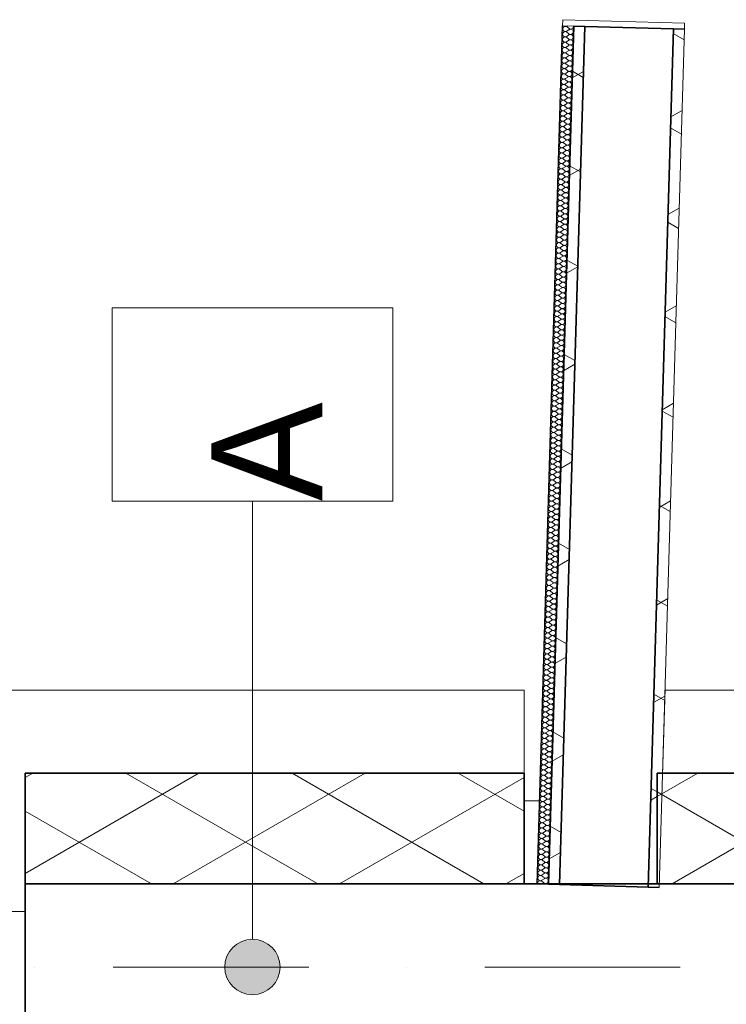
# Model space of a CAD drawing. Header units: millimetres. Extents: x -8078 to 241103, y -4319 to 602442.
# Tile 17 of 148: x 33440 to 34715, y 259794 to 261572. Entities that reach past the tile are written whole.
import ezdxf

# ---------------------------------------------------------------- set-up
doc = ezdxf.new("R2010")
doc.units = ezdxf.units.MM
doc.header["$MEASUREMENT"] = 0
doc.set_wipeout_variables(frame=1)
doc.linetypes.add('Kropki i Kreski', pattern=[6.702778, 3.527778, -1.763889, 0, -1.411111])
doc.linetypes.add('Wipeout_Contour', pattern=[1000, 0, -1000])
for name, color, linetype in [('#podkład', 252, 'Continuous'), ('- A - ocieplenie', 7, 'Continuous'), ('Konstrukcja - Dach', 7, 'Continuous'), ('Konstrukcja - Siatka mod', 7, 'Continuous'), ('Konstrukcja - Ściany zewnętrzne', 7, 'Continuous'), ('Opisy - Etykiety', 7, 'Continuous')]:
    doc.layers.add(name, color=color, linetype=linetype)
doc.styles.add('STYL_AUTOMATYCZNY_5', font='arial.ttf')
pattern_1 = [(150, (-1702.6, 957497.23), (-75, -129.90381), []), (210, (-1702.6, 957497.23), (-75, 129.90381), [])]

# ---------------------------------------------------------------- blocks, each defined once
blk = doc.blocks.new('qqe433333')
at = {"layer": 'Opisy - Etykiety', "linetype": 'Continuous', "lineweight": 13}
blk.add_hatch(color=252, dxfattribs=at).paths.add_polyline_path([(-5532.6, 681269.5), (-5513.5, 681273.3), (-5497.2, 681284.1), (-5486.4, 681300.4), (-5482.6, 681319.5), (-5486.4, 681338.6), (-5497.2, 681354.8), (-5513.5, 681365.7), (-5532.6, 681369.5), (-5551.7, 681365.7), (-5568, 681354.8), (-5578.8, 681338.6), (-5582.6, 681319.5), (-5578.8, 681300.4), (-5568, 681284.1), (-5551.7, 681273.3)])
at = {"layer": '- A - ocieplenie', "color": 252, "linetype": 'Continuous', "lineweight": 35, "ltscale": 100}
blk.add_line((-4802.6, 681669.5), (-4802.6, 681469.5), dxfattribs=at)
at = {"layer": 'Konstrukcja - Dach', "color": 252, "linetype": 'Continuous', "lineweight": 13, "ltscale": 100}
for p, q in [((-4965.8, 682989.8), (-4961.9, 682992.5)), ((-4965.8, 682987.8), (-4962.1, 682984.9)), ((-4965.5, 682999.3), (-4961.6, 683002)), ((-4965.5, 682997.4), (-4961.8, 682994.4)), ((-4966.4, 682968.8), (-4962.7, 682965.8)), ((-4966.3, 682970.7), (-4962.4, 682973.5)), ((-4966.1, 682978.3), (-4962.4, 682975.4)), ((-4966, 682980.2), (-4962.2, 682983)), ((-4966.9, 682951.7), (-4963, 682954.4)), ((-4966.7, 682959.3), (-4962.9, 682956.3)), ((-4966.6, 682961.2), (-4962.7, 682963.9)), ((-4967.4, 682932.6), (-4963.6, 682935.4)), ((-4967.2, 682942.2), (-4963.3, 682944.9)), ((-4967.2, 682940.2), (-4963.5, 682937.3)), ((-4966.9, 682949.8), (-4963.2, 682946.8)), ((-4968, 682913.6), (-4964.1, 682916.3)), ((-4967.8, 682921.2), (-4964.1, 682918.2)), ((-4967.7, 682923.1), (-4963.8, 682925.9)), ((-4967.5, 682930.7), (-4963.8, 682927.8)), ((-4968.3, 682904.1), (-4964.4, 682906.8)), ((-4968.3, 682902.2), (-4964.6, 682899.2)), ((-4968.1, 682911.7), (-4964.3, 682908.7)), ((-4968.9, 682883.1), (-4965.2, 682880.2)), ((-4968.8, 682885), (-4965, 682887.8)), ((-4968.6, 682894.6), (-4964.7, 682897.3)), ((-4968.6, 682892.7), (-4964.9, 682889.7)), ((-4969.5, 682864.1), (-4965.7, 682861.1)), ((-4969.4, 682866), (-4965.5, 682868.7)), ((-4969.2, 682873.6), (-4965.5, 682870.6)), ((-4969.1, 682875.5), (-4965.2, 682878.3)), ((-4970, 682847), (-4966.1, 682849.7)), ((-4970, 682845.1), (-4966.3, 682842.1)), ((-4969.7, 682856.5), (-4965.8, 682859.2)), ((-4969.7, 682854.6), (-4966, 682851.6)), ((-4970.5, 682827.9), (-4966.6, 682830.7)), ((-4970.3, 682835.5), (-4966.6, 682832.6)), ((-4970.2, 682837.4), (-4966.3, 682840.2)), ((-4971.1, 682808.9), (-4967.2, 682811.6)), ((-4970.9, 682816.5), (-4967.1, 682813.5)), ((-4970.8, 682818.4), (-4966.9, 682821.1)), ((-4970.6, 682826), (-4966.9, 682823)), ((-4971.6, 682789.8), (-4967.7, 682792.6)), ((-4971.4, 682799.4), (-4967.5, 682802.1)), ((-4971.4, 682797.5), (-4967.7, 682794.5)), ((-4971.1, 682807), (-4967.4, 682804)), ((-4972.2, 682770.8), (-4968.3, 682773.5)), ((-4972, 682778.4), (-4968.3, 682775.4)), ((-4971.9, 682780.3), (-4968, 682783.1)), ((-4971.7, 682787.9), (-4968, 682785)), ((-4972.5, 682761.3), (-4968.6, 682764)), ((-4972.5, 682759.4), (-4968.8, 682756.4)), ((-4972.3, 682768.9), (-4968.5, 682765.9)), ((-4973.1, 682740.3), (-4969.4, 682737.4)), ((-4973, 682742.2), (-4969.1, 682745)), ((-4972.8, 682751.8), (-4968.9, 682754.5)), ((-4972.8, 682749.9), (-4969.1, 682746.9)), ((-4973.7, 682721.3), (-4969.9, 682718.3)), ((-4973.6, 682723.2), (-4969.7, 682725.9)), ((-4973.4, 682730.8), (-4969.7, 682727.8)), ((-4973.3, 682732.7), (-4969.4, 682735.5)), ((-4974.2, 682704.2), (-4970.3, 682706.9)), ((-4974.2, 682702.3), (-4970.5, 682699.3)), ((-4973.9, 682713.7), (-4970, 682716.4)), ((-4973.9, 682711.8), (-4970.2, 682708.8)), ((-4974.7, 682685.1), (-4970.8, 682687.9)), ((-4974.5, 682692.7), (-4970.8, 682689.8)), ((-4974.4, 682694.6), (-4970.5, 682697.4)), ((-4975.3, 682666.1), (-4971.4, 682668.8)), ((-4975.1, 682673.7), (-4971.3, 682670.7)), ((-4975, 682675.6), (-4971.1, 682678.3)), ((-4974.8, 682683.2), (-4971.1, 682680.2)), ((-4975.8, 682647), (-4971.9, 682649.8)), ((-4975.6, 682656.6), (-4971.7, 682659.3)), ((-4975.6, 682654.7), (-4971.9, 682651.7)), ((-4975.3, 682664.2), (-4971.6, 682661.2)), ((-4976.4, 682628), (-4972.5, 682630.7)), ((-4976.2, 682635.6), (-4972.5, 682632.7)), ((-4976.1, 682637.5), (-4972.2, 682640.3)), ((-4975.9, 682645.1), (-4972.2, 682642.2)), ((-4976.7, 682618.5), (-4972.8, 682621.2)), ((-4976.7, 682616.6), (-4973, 682613.6)), ((-4976.5, 682626.1), (-4972.7, 682623.1)), ((-4977.3, 682597.5), (-4973.6, 682594.6)), ((-4977.2, 682599.4), (-4973.3, 682602.2)), ((-4977, 682609), (-4973.1, 682611.7)), ((-4977, 682607.1), (-4973.3, 682604.1)), ((-4977.9, 682578.5), (-4974.1, 682575.5)), ((-4977.8, 682580.4), (-4973.9, 682583.1)), ((-4977.6, 682588), (-4973.9, 682585.1)), ((-4977.5, 682589.9), (-4973.6, 682592.7)), ((-4978.4, 682561.4), (-4974.5, 682564.1)), ((-4978.1, 682570.9), (-4974.2, 682573.6)), ((-4978.1, 682569), (-4974.4, 682566)), ((-4978.9, 682542.3), (-4975, 682545.1)), ((-4978.7, 682549.9), (-4975, 682547)), ((-4978.6, 682551.8), (-4974.7, 682554.6)), ((-4978.4, 682559.5), (-4974.7, 682556.5)), ((-4979.5, 682523.3), (-4975.6, 682526)), ((-4979.3, 682530.9), (-4975.5, 682527.9)), ((-4979.2, 682532.8), (-4975.3, 682535.5)), ((-4979, 682540.4), (-4975.3, 682537.5)), ((-4980, 682504.2), (-4976.1, 682507)), ((-4979.8, 682513.8), (-4975.9, 682516.5)), ((-4979.8, 682511.9), (-4976.1, 682508.9)), ((-4979.5, 682521.4), (-4975.8, 682518.4)), ((-4980.4, 682492.8), (-4976.7, 682489.9)), ((-4980.3, 682494.7), (-4976.4, 682497.5)), ((-4980.1, 682502.3), (-4976.4, 682499.4)), ((-4980.9, 682475.7), (-4977, 682478.4)), ((-4980.9, 682473.8), (-4977.2, 682470.8)), ((-4980.7, 682483.3), (-4976.9, 682480.3)), ((-4980.6, 682485.2), (-4976.7, 682488)), ((-4981.5, 682454.7), (-4977.8, 682451.8)), ((-4981.4, 682456.6), (-4977.5, 682459.4)), ((-4981.2, 682466.2), (-4977.3, 682468.9)), ((-4981.2, 682464.3), (-4977.5, 682461.3)), ((-4982.1, 682435.7), (-4978.3, 682432.7)), ((-4982, 682437.6), (-4978.1, 682440.4)), ((-4981.8, 682445.2), (-4978.1, 682442.3)), ((-4981.7, 682447.1), (-4977.8, 682449.9)), ((-4982.6, 682418.6), (-4978.7, 682421.3)), ((-4982.3, 682428.1), (-4978.4, 682430.8)), ((-4982.3, 682426.2), (-4978.6, 682423.2)), ((-4983.1, 682399.5), (-4979.2, 682402.3)), ((-4982.9, 682407.1), (-4979.2, 682404.2)), ((-4982.8, 682409), (-4978.9, 682411.8)), ((-4982.6, 682416.7), (-4978.9, 682413.7)), ((-4983.7, 682380.5), (-4979.8, 682383.2)), ((-4983.5, 682388.1), (-4979.7, 682385.1)), ((-4983.4, 682390), (-4979.5, 682392.8)), ((-4983.2, 682397.6), (-4979.5, 682394.7)), ((-4984.2, 682361.5), (-4980.3, 682364.2)), ((-4984, 682371), (-4980.1, 682373.7)), ((-4984, 682369.1), (-4980.3, 682366.1)), ((-4983.7, 682378.6), (-4980, 682375.6)), ((-4984.6, 682350), (-4980.9, 682347.1)), ((-4984.5, 682351.9), (-4980.6, 682354.7)), ((-4984.3, 682359.5), (-4980.6, 682356.6)), ((-4985.1, 682332.9), (-4981.2, 682335.6)), ((-4985.1, 682331), (-4981.4, 682328)), ((-4984.9, 682340.5), (-4981.1, 682337.5)), ((-4984.8, 682342.4), (-4980.9, 682345.2)), ((-4985.7, 682311.9), (-4982, 682309)), ((-4985.6, 682313.9), (-4981.7, 682316.6)), ((-4985.4, 682323.4), (-4981.5, 682326.1)), ((-4985.4, 682321.5), (-4981.7, 682318.5)), ((-4986.2, 682294.8), (-4982.3, 682297.6)), ((-4986, 682302.4), (-4982.3, 682299.5)), ((-4985.9, 682304.3), (-4982, 682307.1)), ((-4986.8, 682275.8), (-4982.9, 682278.5)), ((-4986.5, 682285.3), (-4982.6, 682288)), ((-4986.5, 682283.4), (-4982.8, 682280.4)), ((-4986.3, 682292.9), (-4982.5, 682289.9)), ((-4987.3, 682256.7), (-4983.4, 682259.5)), ((-4987.1, 682264.4), (-4983.4, 682261.4)), ((-4987, 682266.3), (-4983.1, 682269)), ((-4986.8, 682273.9), (-4983.1, 682270.9)), ((-4987.9, 682237.7), (-4984, 682240.4)), ((-4987.7, 682245.3), (-4983.9, 682242.3)), ((-4987.6, 682247.2), (-4983.7, 682250)), ((-4987.4, 682254.8), (-4983.7, 682251.9)), ((-4988.2, 682228.2), (-4984.3, 682230.9)), ((-4988.2, 682226.3), (-4984.5, 682223.3)), ((-4987.9, 682235.8), (-4984.2, 682232.8)), ((-4988.8, 682207.2), (-4985.1, 682204.3)), ((-4988.7, 682209.1), (-4984.8, 682211.9)), ((-4988.5, 682216.8), (-4984.8, 682213.8)), ((-4988.4, 682218.7), (-4984.5, 682221.4)), ((-4989.3, 682190.1), (-4985.4, 682192.8)), ((-4989.3, 682188.2), (-4985.6, 682185.2)), ((-4989.1, 682197.7), (-4985.3, 682194.7)), ((-4989, 682199.6), (-4985.1, 682202.4)), ((-4989.9, 682169.2), (-4986.2, 682166.2)), ((-4989.8, 682171.1), (-4985.9, 682173.8)), ((-4989.6, 682180.6), (-4985.7, 682183.3)), ((-4989.6, 682178.7), (-4985.9, 682175.7)), ((-4990.4, 682152), (-4986.5, 682154.8)), ((-4990.2, 682159.6), (-4986.5, 682156.7)), ((-4990.1, 682161.5), (-4986.2, 682164.3)), ((-4991, 682133), (-4987.1, 682135.7)), ((-4990.7, 682142.5), (-4986.8, 682145.2)), ((-4990.7, 682140.6), (-4987, 682137.6)), ((-4990.5, 682150.1), (-4986.7, 682147.1)), ((-4991.5, 682113.9), (-4987.6, 682116.7)), ((-4991.3, 682121.6), (-4987.6, 682118.6)), ((-4991.2, 682123.5), (-4987.3, 682126.2)), ((-4991, 682131.1), (-4987.3, 682128.1)), ((-4992.1, 682094.9), (-4988.2, 682097.6)), ((-4991.9, 682102.5), (-4988.1, 682099.5)), ((-4991.8, 682104.4), (-4987.9, 682107.2)), ((-4991.6, 682112), (-4987.9, 682109.1)), ((-4992.4, 682085.4), (-4988.5, 682088.1)), ((-4992.4, 682083.5), (-4988.7, 682080.5)), ((-4992.1, 682093), (-4988.4, 682090)), ((-4993, 682064.4), (-4989.3, 682061.5)), ((-4992.9, 682066.3), (-4989, 682069.1)), ((-4992.7, 682074), (-4989, 682071)), ((-4992.6, 682075.9), (-4988.7, 682078.6)), ((-4993.5, 682047.3), (-4989.6, 682050)), ((-4993.5, 682045.4), (-4989.8, 682042.4)), ((-4993.3, 682054.9), (-4989.5, 682051.9)), ((-4993.2, 682056.8), (-4989.3, 682059.6)), ((-4994, 682028.3), (-4990.1, 682031)), ((-4993.8, 682037.8), (-4989.9, 682040.5)), ((-4993.8, 682035.9), (-4990.1, 682032.9)), ((-4994.6, 682009.2), (-4990.7, 682012)), ((-4994.4, 682016.8), (-4990.7, 682013.9)), ((-4994.3, 682018.7), (-4990.4, 682021.5)), ((-4994.1, 682026.4), (-4990.4, 682023.4)), ((-4995.2, 681990.2), (-4991.3, 681992.9)), ((-4994.9, 681999.7), (-4991, 682002.4)), ((-4994.9, 681997.8), (-4991.2, 681994.8)), ((-4994.7, 682007.3), (-4990.9, 682004.4)), ((-4995.7, 681971.1), (-4991.8, 681973.9)), ((-4995.5, 681978.8), (-4991.8, 681975.8)), ((-4995.4, 681980.7), (-4991.5, 681983.4)), ((-4995.2, 681988.3), (-4991.5, 681985.3)), ((-4996.1, 681959.7), (-4992.3, 681956.8)), ((-4996, 681961.6), (-4992.1, 681964.4)), ((-4995.8, 681969.2), (-4992.1, 681966.3)), ((-4996.6, 681942.6), (-4992.7, 681945.3)), ((-4996.6, 681940.7), (-4992.9, 681937.7)), ((-4996.3, 681952.1), (-4992.4, 681954.8)), ((-4996.3, 681950.2), (-4992.6, 681947.2)), ((-4997.2, 681921.6), (-4993.5, 681918.7)), ((-4997.1, 681923.5), (-4993.2, 681926.3)), ((-4996.9, 681931.2), (-4993.2, 681928.2)), ((-4996.8, 681933.1), (-4992.9, 681935.8)), ((-4997.7, 681904.5), (-4993.8, 681907.3)), ((-4997.7, 681902.6), (-4994, 681899.6)), ((-4997.5, 681912.1), (-4993.7, 681909.2)), ((-4997.4, 681914), (-4993.5, 681916.8)), ((-4998.2, 681885.5), (-4994.3, 681888.2)), ((-4998, 681895), (-4994.1, 681897.7)), ((-4998, 681893.1), (-4994.3, 681890.1)), ((-4998.8, 681866.4), (-4994.9, 681869.2)), ((-4998.6, 681874), (-4994.9, 681871.1)), ((-4998.5, 681875.9), (-4994.6, 681878.7)), ((-4998.3, 681883.6), (-4994.6, 681880.6)), ((-4999.4, 681847.4), (-4995.5, 681850.1)), ((-4999.1, 681856.9), (-4995.2, 681859.7)), ((-4999.1, 681855), (-4995.4, 681852)), ((-4998.9, 681864.5), (-4995.1, 681861.6)), ((-4999.9, 681828.3), (-4996, 681831.1)), ((-4999.7, 681836), (-4996, 681833)), ((-4999.6, 681837.9), (-4995.7, 681840.6)), ((-4999.4, 681845.5), (-4995.7, 681842.5)), ((-5000.3, 681816.9), (-4996.5, 681814)), ((-5000.2, 681818.8), (-4996.3, 681821.6)), ((-5000, 681826.4), (-4996.3, 681823.5)), ((-5000.8, 681799.8), (-4996.9, 681802.5)), ((-5000.8, 681797.9), (-4997.1, 681794.9)), ((-5000.5, 681809.3), (-4996.6, 681812.1)), ((-5000.5, 681807.4), (-4996.8, 681804.4)), ((-5001.4, 681778.8), (-4997.7, 681775.9)), ((-5001.3, 681780.8), (-4997.4, 681783.5)), ((-5001.1, 681788.4), (-4997.4, 681785.4)), ((-5001, 681790.3), (-4997.1, 681793)), ((-5001.9, 681761.7), (-4998, 681764.5)), ((-5001.7, 681769.3), (-4997.9, 681766.4)), ((-5001.6, 681771.2), (-4997.7, 681774)), ((-5002.4, 681742.7), (-4998.5, 681745.4)), ((-5002.2, 681752.2), (-4998.3, 681754.9)), ((-5002.2, 681750.3), (-4998.5, 681747.3)), ((-5001.9, 681759.8), (-4998.2, 681756.8)), ((-5003, 681723.6), (-4999.1, 681726.4)), ((-5002.8, 681731.2), (-4999.1, 681728.3)), ((-5002.7, 681733.2), (-4998.8, 681735.9)), ((-5002.5, 681740.8), (-4998.8, 681737.8)), ((-5003.6, 681704.6), (-4999.7, 681707.3)), ((-5003.3, 681714.1), (-4999.4, 681716.9)), ((-5003.3, 681712.2), (-4999.6, 681709.2)), ((-5003.1, 681721.7), (-4999.3, 681718.8)), ((-5003.9, 681693.2), (-5000.2, 681690.2)), ((-5003.8, 681695.1), (-4999.9, 681697.8)), ((-5003.6, 681702.7), (-4999.9, 681699.7)), ((-5004.5, 681674.1), (-5000.7, 681671.2)), ((-5004.4, 681676), (-5000.5, 681678.8)), ((-5004.2, 681683.6), (-5000.5, 681680.7)), ((-5004.1, 681685.6), (-5000.2, 681688.3)), ((-5005, 681657), (-5001.1, 681659.7)), ((-5005, 681655.1), (-5001.3, 681652.1)), ((-5004.7, 681666.5), (-5000.8, 681669.3)), ((-5004.7, 681664.6), (-5001, 681661.6)), ((-5005.6, 681636.1), (-5001.9, 681633.1)), ((-5005.5, 681638), (-5001.6, 681640.7)), ((-5005.3, 681645.6), (-5001.6, 681642.6)), ((-5005.2, 681647.5), (-5001.3, 681650.2)), ((-5006.1, 681618.9), (-5002.2, 681621.7)), ((-5005.9, 681626.5), (-5002.1, 681623.6)), ((-5005.8, 681628.4), (-5001.9, 681631.2)), ((-5006.6, 681599.9), (-5002.7, 681602.6)), ((-5006.4, 681609.4), (-5002.5, 681612.1)), ((-5006.4, 681607.5), (-5002.7, 681604.5)), ((-5006.1, 681617), (-5002.4, 681614)), ((-5007.2, 681580.8), (-5003.3, 681583.6)), ((-5007, 681588.5), (-5003.3, 681585.5)), ((-5006.9, 681590.4), (-5003, 681593.1)), ((-5006.7, 681598), (-5003, 681595)), ((-5007.8, 681561.8), (-5003.9, 681564.5)), ((-5007.5, 681571.3), (-5003.6, 681574.1)), ((-5007.5, 681569.4), (-5003.8, 681566.4)), ((-5007.3, 681578.9), (-5003.5, 681576)), ((-5008.1, 681550.4), (-5004.4, 681547.4)), ((-5008, 681552.3), (-5004.1, 681555)), ((-5007.8, 681559.9), (-5004.1, 681556.9)), ((-5008.7, 681531.3), (-5004.9, 681528.4)), ((-5008.6, 681533.2), (-5004.7, 681536)), ((-5008.4, 681540.9), (-5004.7, 681537.9)), ((-5008.3, 681542.8), (-5004.4, 681545.5)), ((-5009.2, 681514.2), (-5005.3, 681516.9)), ((-5009.2, 681512.3), (-5005.5, 681509.3)), ((-5008.9, 681523.7), (-5005, 681526.5)), ((-5008.9, 681521.8), (-5005.2, 681518.8)), ((-5009.8, 681493.3), (-5006.1, 681490.3)), ((-5009.7, 681495.2), (-5005.8, 681497.9)), ((-5009.5, 681502.8), (-5005.8, 681499.8)), ((-5009.4, 681504.7), (-5005.5, 681507.4)), ((-5010.3, 681476.1), (-5006.4, 681478.9)), ((-5010.1, 681483.7), (-5006.3, 681480.8)), ((-5010, 681485.6), (-5006.1, 681488.4)), ((-5018.6, 681469.5), (-4998.6, 681468.9)), ((-5010.3, 681474.2), (-5006.6, 681471.2))]:
    blk.add_line(p, q, dxfattribs=at)
at = {"layer": 'Konstrukcja - Dach', "color": 252, "linetype": 'Continuous', "lineweight": 35, "ltscale": 100, "flags": 128}
blk.add_lwpolyline([(-4998.6, 681468.9), (-4978.6, 681468.3), (-4818.7, 681463.6), (-4798.7, 681463)], dxfattribs=at)
at = {"layer": 'Konstrukcja - Dach', "color": 252, "linetype": 'Continuous', "lineweight": 13, "ltscale": 100}
for centre, start, end in [((-4968.8, 682984.1), 51.4454, 305.1852), ((-4968.5, 682993.6), 51.4454, 305.1852), ((-4959.1, 682988.6), 231.4454, 358.3153), ((-4959.1, 682988.6), 358.3153, 125.1852), ((-4958.8, 682998.1), 231.4454, 358.3153), ((-4958.8, 682998.1), 358.3153, 125.1852), ((-4969.3, 682965.1), 51.4454, 305.1852), ((-4969.1, 682974.6), 51.4454, 305.1852), ((-4959.7, 682969.6), 231.4454, 358.3153), ((-4959.4, 682979.1), 231.4454, 358.3153), ((-4959.7, 682969.6), 358.3153, 125.1852), ((-4959.4, 682979.1), 358.3153, 125.1852), ((-4969.9, 682946), 51.4454, 305.1852), ((-4969.6, 682955.6), 51.4454, 305.1852), ((-4960.2, 682950.5), 358.3153, 125.1852), ((-4960, 682960), 231.4454, 358.3153), ((-4960, 682960), 358.3153, 125.1852), ((-4970.2, 682936.5), 51.4454, 305.1852), ((-4960.8, 682931.5), 358.3153, 125.1852), ((-4960.5, 682941), 231.4454, 358.3153), ((-4960.5, 682941), 358.3153, 125.1852), ((-4960.2, 682950.5), 231.4454, 358.3153), ((-4970.7, 682917.5), 51.4454, 305.1852), ((-4970.5, 682927), 51.4454, 305.1852), ((-4961.1, 682922), 231.4454, 358.3153), ((-4961.4, 682912.4), 358.3153, 125.1852), ((-4960.8, 682931.5), 231.4454, 358.3153), ((-4961.1, 682922), 358.3153, 125.1852), ((-4971.3, 682898.4), 51.4454, 305.1852), ((-4971, 682908), 51.4454, 305.1852), ((-4961.9, 682893.4), 358.3153, 125.1852), ((-4961.6, 682902.9), 231.4454, 358.3153), ((-4961.6, 682902.9), 358.3153, 125.1852), ((-4961.4, 682912.4), 231.4454, 358.3153), ((-4971.9, 682879.4), 51.4454, 305.1852), ((-4971.6, 682888.9), 51.4454, 305.1852), ((-4962.2, 682883.9), 231.4454, 358.3153), ((-4962.2, 682883.9), 358.3153, 125.1852), ((-4961.9, 682893.4), 231.4454, 358.3153), ((-4972.4, 682860.4), 51.4454, 305.1852), ((-4972.1, 682869.9), 51.4454, 305.1852), ((-4962.8, 682864.8), 231.4454, 358.3153), ((-4962.5, 682874.4), 231.4454, 358.3153), ((-4962.8, 682864.8), 358.3153, 125.1852), ((-4962.5, 682874.4), 358.3153, 125.1852), ((-4973, 682841.3), 51.4454, 305.1852), ((-4972.7, 682850.8), 51.4454, 305.1852), ((-4963.3, 682845.8), 231.4454, 358.3153), ((-4963.3, 682845.8), 358.3153, 125.1852), ((-4963, 682855.3), 231.4454, 358.3153), ((-4963, 682855.3), 358.3153, 125.1852), ((-4973.5, 682822.3), 51.4454, 305.1852), ((-4973.3, 682831.8), 51.4454, 305.1852), ((-4963.9, 682826.8), 231.4454, 358.3153), ((-4963.6, 682836.3), 231.4454, 358.3153), ((-4963.9, 682826.8), 358.3153, 125.1852), ((-4963.6, 682836.3), 358.3153, 125.1852), ((-4973.8, 682812.8), 51.4454, 305.1852), ((-4964.4, 682807.7), 358.3153, 125.1852), ((-4964.2, 682817.2), 231.4454, 358.3153), ((-4964.2, 682817.2), 358.3153, 125.1852), ((-4974.4, 682793.7), 51.4454, 305.1852), ((-4974.1, 682803.2), 51.4454, 305.1852), ((-4964.7, 682798.2), 231.4454, 358.3153), ((-4965, 682788.7), 358.3153, 125.1852), ((-4964.7, 682798.2), 358.3153, 125.1852), ((-4964.4, 682807.7), 231.4454, 358.3153), ((-4974.9, 682774.7), 51.4454, 305.1852), ((-4974.7, 682784.2), 51.4454, 305.1852), ((-4965.3, 682779.2), 231.4454, 358.3153), ((-4965.6, 682769.7), 358.3153, 125.1852), ((-4965, 682788.7), 231.4454, 358.3153), ((-4965.3, 682779.2), 358.3153, 125.1852), ((-4975.5, 682755.7), 51.4454, 305.1852), ((-4975.2, 682765.2), 51.4454, 305.1852), ((-4966.1, 682750.6), 358.3153, 125.1852), ((-4965.8, 682760.1), 231.4454, 358.3153), ((-4965.8, 682760.1), 358.3153, 125.1852), ((-4965.6, 682769.7), 231.4454, 358.3153), ((-4976.1, 682736.6), 51.4454, 305.1852), ((-4975.8, 682746.1), 51.4454, 305.1852), ((-4966.4, 682741.1), 231.4454, 358.3153), ((-4966.1, 682750.6), 231.4454, 358.3153), ((-4966.4, 682741.1), 358.3153, 125.1852), ((-4976.6, 682717.6), 51.4454, 305.1852), ((-4976.3, 682727.1), 51.4454, 305.1852), ((-4967, 682722.1), 231.4454, 358.3153), ((-4966.7, 682731.6), 231.4454, 358.3153), ((-4967, 682722.1), 358.3153, 125.1852), ((-4966.7, 682731.6), 358.3153, 125.1852), ((-4977.2, 682698.5), 51.4454, 305.1852), ((-4976.9, 682708.1), 51.4454, 305.1852), ((-4967.5, 682703), 231.4454, 358.3153), ((-4967.5, 682703), 358.3153, 125.1852), ((-4967.2, 682712.5), 231.4454, 358.3153), ((-4967.2, 682712.5), 358.3153, 125.1852), ((-4977.7, 682679.5), 51.4454, 305.1852), ((-4977.5, 682689), 51.4454, 305.1852), ((-4967.8, 682693.5), 231.4454, 358.3153), ((-4968.1, 682684), 358.3153, 125.1852), ((-4967.8, 682693.5), 358.3153, 125.1852), ((-4978, 682670), 51.4454, 305.1852), ((-4968.6, 682664.9), 358.3153, 125.1852), ((-4968.4, 682674.5), 231.4454, 358.3153), ((-4968.1, 682684), 231.4454, 358.3153), ((-4968.4, 682674.5), 358.3153, 125.1852), ((-4978.6, 682650.9), 51.4454, 305.1852), ((-4978.3, 682660.5), 51.4454, 305.1852), ((-4968.9, 682655.4), 231.4454, 358.3153), ((-4969.2, 682645.9), 358.3153, 125.1852), ((-4968.9, 682655.4), 358.3153, 125.1852), ((-4968.6, 682664.9), 231.4454, 358.3153), ((-4979.1, 682631.9), 51.4454, 305.1852), ((-4978.9, 682641.4), 51.4454, 305.1852), ((-4969.5, 682636.4), 231.4454, 358.3153), ((-4969.8, 682626.9), 358.3153, 125.1852), ((-4969.2, 682645.9), 231.4454, 358.3153), ((-4969.5, 682636.4), 358.3153, 125.1852), ((-4979.7, 682612.9), 51.4454, 305.1852), ((-4979.4, 682622.4), 51.4454, 305.1852), ((-4970, 682617.3), 231.4454, 358.3153), ((-4970, 682617.3), 358.3153, 125.1852), ((-4969.8, 682626.9), 231.4454, 358.3153), ((-4980.3, 682593.8), 51.4454, 305.1852), ((-4980, 682603.3), 51.4454, 305.1852), ((-4970.6, 682598.3), 231.4454, 358.3153), ((-4970.3, 682607.8), 231.4454, 358.3153), ((-4970.6, 682598.3), 358.3153, 125.1852), ((-4970.3, 682607.8), 358.3153, 125.1852), ((-4980.8, 682574.8), 51.4454, 305.1852), ((-4980.5, 682584.3), 51.4454, 305.1852), ((-4971.2, 682579.3), 231.4454, 358.3153), ((-4970.9, 682588.8), 231.4454, 358.3153), ((-4971.2, 682579.3), 358.3153, 125.1852), ((-4970.9, 682588.8), 358.3153, 125.1852), ((-4981.4, 682555.7), 51.4454, 305.1852), ((-4981.1, 682565.3), 51.4454, 305.1852), ((-4971.7, 682560.2), 231.4454, 358.3153), ((-4971.7, 682560.2), 358.3153, 125.1852), ((-4971.4, 682569.7), 231.4454, 358.3153), ((-4971.4, 682569.7), 358.3153, 125.1852), ((-4981.7, 682546.2), 51.4454, 305.1852), ((-4972, 682550.7), 231.4454, 358.3153), ((-4972.3, 682541.2), 358.3153, 125.1852), ((-4972, 682550.7), 358.3153, 125.1852), ((-4982.2, 682527.2), 51.4454, 305.1852), ((-4981.9, 682536.7), 51.4454, 305.1852), ((-4972.8, 682522.1), 358.3153, 125.1852), ((-4972.6, 682531.7), 231.4454, 358.3153), ((-4972.3, 682541.2), 231.4454, 358.3153), ((-4972.6, 682531.7), 358.3153, 125.1852), ((-4982.8, 682508.1), 51.4454, 305.1852), ((-4982.5, 682517.7), 51.4454, 305.1852), ((-4973.1, 682512.6), 231.4454, 358.3153), ((-4973.4, 682503.1), 358.3153, 125.1852), ((-4973.1, 682512.6), 358.3153, 125.1852), ((-4972.8, 682522.1), 231.4454, 358.3153), ((-4983.3, 682489.1), 51.4454, 305.1852), ((-4983.1, 682498.6), 51.4454, 305.1852), ((-4973.7, 682493.6), 231.4454, 358.3153), ((-4974, 682484.1), 358.3153, 125.1852), ((-4973.4, 682503.1), 231.4454, 358.3153), ((-4973.7, 682493.6), 358.3153, 125.1852), ((-4983.9, 682470.1), 51.4454, 305.1852), ((-4983.6, 682479.6), 51.4454, 305.1852), ((-4974.2, 682474.5), 231.4454, 358.3153), ((-4974.2, 682474.5), 358.3153, 125.1852), ((-4974, 682484.1), 231.4454, 358.3153), ((-4984.5, 682451), 51.4454, 305.1852), ((-4984.2, 682460.5), 51.4454, 305.1852), ((-4974.8, 682455.5), 231.4454, 358.3153), ((-4974.5, 682465), 231.4454, 358.3153), ((-4974.8, 682455.5), 358.3153, 125.1852), ((-4974.5, 682465), 358.3153, 125.1852), ((-4985, 682432), 51.4454, 305.1852), ((-4984.7, 682441.5), 51.4454, 305.1852), ((-4975.4, 682436.5), 231.4454, 358.3153), ((-4975.1, 682446), 231.4454, 358.3153), ((-4975.4, 682436.5), 358.3153, 125.1852), ((-4975.1, 682446), 358.3153, 125.1852), ((-4985.6, 682412.9), 51.4454, 305.1852), ((-4985.3, 682422.5), 51.4454, 305.1852), ((-4975.9, 682417.4), 358.3153, 125.1852), ((-4975.6, 682426.9), 231.4454, 358.3153), ((-4975.6, 682426.9), 358.3153, 125.1852), ((-4985.9, 682403.4), 51.4454, 305.1852), ((-4976.2, 682407.9), 231.4454, 358.3153), ((-4976.5, 682398.4), 358.3153, 125.1852), ((-4975.9, 682417.4), 231.4454, 358.3153), ((-4976.2, 682407.9), 358.3153, 125.1852), ((-4986.4, 682384.4), 51.4454, 305.1852), ((-4986.1, 682393.9), 51.4454, 305.1852), ((-4977, 682379.3), 358.3153, 125.1852), ((-4976.8, 682388.9), 231.4454, 358.3153), ((-4976.5, 682398.4), 231.4454, 358.3153), ((-4976.8, 682388.9), 358.3153, 125.1852), ((-4987, 682365.3), 51.4454, 305.1852), ((-4986.7, 682374.9), 51.4454, 305.1852), ((-4977.3, 682369.8), 231.4454, 358.3153), ((-4977.6, 682360.3), 358.3153, 125.1852), ((-4977.3, 682369.8), 358.3153, 125.1852), ((-4977, 682379.3), 231.4454, 358.3153), ((-4987.5, 682346.3), 51.4454, 305.1852), ((-4987.3, 682355.8), 51.4454, 305.1852), ((-4977.9, 682350.8), 231.4454, 358.3153), ((-4977.6, 682360.3), 231.4454, 358.3153), ((-4977.9, 682350.8), 358.3153, 125.1852), ((-4988.1, 682327.3), 51.4454, 305.1852), ((-4987.8, 682336.8), 51.4454, 305.1852), ((-4978.4, 682331.7), 231.4454, 358.3153), ((-4978.4, 682331.7), 358.3153, 125.1852), ((-4978.2, 682341.3), 231.4454, 358.3153), ((-4978.2, 682341.3), 358.3153, 125.1852), ((-4988.7, 682308.2), 51.4454, 305.1852), ((-4988.4, 682317.7), 51.4454, 305.1852), ((-4979, 682312.7), 231.4454, 358.3153), ((-4978.7, 682322.2), 231.4454, 358.3153), ((-4979, 682312.7), 358.3153, 125.1852), ((-4978.7, 682322.2), 358.3153, 125.1852), ((-4989.2, 682289.2), 51.4454, 305.1852), ((-4988.9, 682298.7), 51.4454, 305.1852), ((-4979.6, 682293.7), 231.4454, 358.3153), ((-4979.3, 682303.2), 231.4454, 358.3153), ((-4979.6, 682293.7), 358.3153, 125.1852), ((-4979.3, 682303.2), 358.3153, 125.1852), ((-4989.5, 682279.7), 51.4454, 305.1852), ((-4980.1, 682274.6), 358.3153, 125.1852), ((-4979.8, 682284.1), 231.4454, 358.3153), ((-4979.8, 682284.1), 358.3153, 125.1852), ((-4990.1, 682260.6), 51.4454, 305.1852), ((-4989.8, 682270.1), 51.4454, 305.1852), ((-4980.4, 682265.1), 231.4454, 358.3153), ((-4980.7, 682255.6), 358.3153, 125.1852), ((-4980.1, 682274.6), 231.4454, 358.3153), ((-4980.4, 682265.1), 358.3153, 125.1852), ((-4990.6, 682241.6), 51.4454, 305.1852), ((-4990.3, 682251.1), 51.4454, 305.1852), ((-4981.2, 682236.5), 358.3153, 125.1852), ((-4981, 682246.1), 231.4454, 358.3153), ((-4980.7, 682255.6), 231.4454, 358.3153), ((-4981, 682246.1), 358.3153, 125.1852), ((-4991.2, 682222.5), 51.4454, 305.1852), ((-4990.9, 682232.1), 51.4454, 305.1852), ((-4981.5, 682227), 231.4454, 358.3153), ((-4981.8, 682217.5), 358.3153, 125.1852), ((-4981.5, 682227), 358.3153, 125.1852), ((-4981.2, 682236.5), 231.4454, 358.3153), ((-4991.7, 682203.5), 51.4454, 305.1852), ((-4991.5, 682213), 51.4454, 305.1852), ((-4982.1, 682208), 231.4454, 358.3153), ((-4981.8, 682217.5), 231.4454, 358.3153), ((-4982.1, 682208), 358.3153, 125.1852), ((-4992.3, 682184.5), 51.4454, 305.1852), ((-4992, 682194), 51.4454, 305.1852), ((-4982.6, 682188.9), 231.4454, 358.3153), ((-4982.6, 682188.9), 358.3153, 125.1852), ((-4982.4, 682198.5), 231.4454, 358.3153), ((-4982.4, 682198.5), 358.3153, 125.1852), ((-4992.9, 682165.4), 51.4454, 305.1852), ((-4992.6, 682174.9), 51.4454, 305.1852), ((-4983.2, 682169.9), 231.4454, 358.3153), ((-4982.9, 682179.4), 231.4454, 358.3153), ((-4983.2, 682169.9), 358.3153, 125.1852), ((-4982.9, 682179.4), 358.3153, 125.1852), ((-4993.4, 682146.4), 51.4454, 305.1852), ((-4993.1, 682155.9), 51.4454, 305.1852), ((-4983.5, 682160.4), 231.4454, 358.3153), ((-4983.8, 682150.9), 358.3153, 125.1852), ((-4983.5, 682160.4), 358.3153, 125.1852), ((-4993.7, 682136.9), 51.4454, 305.1852), ((-4984.3, 682131.8), 358.3153, 125.1852), ((-4984, 682141.4), 231.4454, 358.3153), ((-4984, 682141.4), 358.3153, 125.1852), ((-4983.8, 682150.9), 231.4454, 358.3153), ((-4994.3, 682117.8), 51.4454, 305.1852), ((-4994, 682127.4), 51.4454, 305.1852), ((-4984.6, 682122.3), 231.4454, 358.3153), ((-4984.9, 682112.8), 358.3153, 125.1852), ((-4984.3, 682131.8), 231.4454, 358.3153), ((-4984.6, 682122.3), 358.3153, 125.1852), ((-4994.8, 682098.8), 51.4454, 305.1852), ((-4994.5, 682108.3), 51.4454, 305.1852), ((-4985.4, 682093.8), 358.3153, 125.1852), ((-4985.2, 682103.3), 231.4454, 358.3153), ((-4984.9, 682112.8), 231.4454, 358.3153), ((-4985.2, 682103.3), 358.3153, 125.1852), ((-4995.4, 682079.8), 51.4454, 305.1852), ((-4995.1, 682089.3), 51.4454, 305.1852), ((-4985.7, 682084.2), 231.4454, 358.3153), ((-4985.7, 682084.2), 358.3153, 125.1852), ((-4985.4, 682093.8), 231.4454, 358.3153), ((-4995.9, 682060.7), 51.4454, 305.1852), ((-4995.7, 682070.2), 51.4454, 305.1852), ((-4986.3, 682065.2), 231.4454, 358.3153), ((-4986, 682074.7), 231.4454, 358.3153), ((-4986.3, 682065.2), 358.3153, 125.1852), ((-4986, 682074.7), 358.3153, 125.1852), ((-4996.5, 682041.7), 51.4454, 305.1852), ((-4996.2, 682051.2), 51.4454, 305.1852), ((-4986.8, 682046.2), 231.4454, 358.3153), ((-4986.8, 682046.2), 358.3153, 125.1852), ((-4986.6, 682055.7), 231.4454, 358.3153), ((-4986.6, 682055.7), 358.3153, 125.1852), ((-4997.1, 682022.6), 51.4454, 305.1852), ((-4996.8, 682032.2), 51.4454, 305.1852), ((-4987.4, 682027.1), 231.4454, 358.3153), ((-4987.1, 682036.6), 231.4454, 358.3153), ((-4987.4, 682027.1), 358.3153, 125.1852), ((-4987.1, 682036.6), 358.3153, 125.1852), ((-4997.3, 682013.1), 51.4454, 305.1852), ((-4987.7, 682017.6), 231.4454, 358.3153), ((-4988, 682008.1), 358.3153, 125.1852), ((-4987.7, 682017.6), 358.3153, 125.1852), ((-4997.9, 681994.1), 51.4454, 305.1852), ((-4997.6, 682003.6), 51.4454, 305.1852), ((-4988.5, 681989), 358.3153, 125.1852), ((-4988.2, 681998.6), 231.4454, 358.3153), ((-4988.2, 681998.6), 358.3153, 125.1852), ((-4988, 682008.1), 231.4454, 358.3153), ((-4998.5, 681975), 51.4454, 305.1852), ((-4998.2, 681984.6), 51.4454, 305.1852), ((-4988.8, 681979.5), 231.4454, 358.3153), ((-4989.1, 681970), 358.3153, 125.1852), ((-4988.5, 681989), 231.4454, 358.3153), ((-4988.8, 681979.5), 358.3153, 125.1852), ((-4999, 681956), 51.4454, 305.1852), ((-4998.7, 681965.5), 51.4454, 305.1852), ((-4989.6, 681951), 358.3153, 125.1852), ((-4989.4, 681960.5), 231.4454, 358.3153), ((-4989.1, 681970), 231.4454, 358.3153), ((-4989.4, 681960.5), 358.3153, 125.1852), ((-4999.6, 681937), 51.4454, 305.1852), ((-4999.3, 681946.5), 51.4454, 305.1852), ((-4989.9, 681941.4), 231.4454, 358.3153), ((-4989.9, 681941.4), 358.3153, 125.1852), ((-4989.6, 681951), 231.4454, 358.3153), ((-5000.1, 681917.9), 51.4454, 305.1852), ((-4999.9, 681927.4), 51.4454, 305.1852), ((-4990.5, 681922.4), 231.4454, 358.3153), ((-4990.2, 681931.9), 231.4454, 358.3153), ((-4990.5, 681922.4), 358.3153, 125.1852), ((-4990.2, 681931.9), 358.3153, 125.1852), ((-5000.7, 681898.9), 51.4454, 305.1852), ((-5000.4, 681908.4), 51.4454, 305.1852), ((-4991, 681903.4), 231.4454, 358.3153), ((-4991, 681903.4), 358.3153, 125.1852), ((-4990.8, 681912.9), 231.4454, 358.3153), ((-4990.8, 681912.9), 358.3153, 125.1852), ((-5001.3, 681879.8), 51.4454, 305.1852), ((-5001, 681889.4), 51.4454, 305.1852), ((-4991.3, 681893.8), 231.4454, 358.3153), ((-4991.6, 681884.3), 358.3153, 125.1852), ((-4991.3, 681893.8), 358.3153, 125.1852), ((-5001.5, 681870.3), 51.4454, 305.1852), ((-4991.9, 681874.8), 231.4454, 358.3153), ((-4992.2, 681865.3), 358.3153, 125.1852), ((-4991.6, 681884.3), 231.4454, 358.3153), ((-4991.9, 681874.8), 358.3153, 125.1852), ((-5002.1, 681851.3), 51.4454, 305.1852), ((-5001.8, 681860.8), 51.4454, 305.1852), ((-4992.7, 681846.2), 358.3153, 125.1852), ((-4992.4, 681855.8), 231.4454, 358.3153), ((-4992.4, 681855.8), 358.3153, 125.1852), ((-4992.2, 681865.3), 231.4454, 358.3153), ((-5002.7, 681832.2), 51.4454, 305.1852), ((-5002.4, 681841.8), 51.4454, 305.1852), ((-4993, 681836.7), 231.4454, 358.3153), ((-4993.3, 681827.2), 358.3153, 125.1852), ((-4992.7, 681846.2), 231.4454, 358.3153), ((-4993, 681836.7), 358.3153, 125.1852), ((-5003.2, 681813.2), 51.4454, 305.1852), ((-5002.9, 681822.7), 51.4454, 305.1852), ((-4993.6, 681817.7), 231.4454, 358.3153), ((-4993.3, 681827.2), 231.4454, 358.3153), ((-4993.6, 681817.7), 358.3153, 125.1852), ((-5003.8, 681794.2), 51.4454, 305.1852), ((-5003.5, 681803.7), 51.4454, 305.1852), ((-4994.1, 681798.6), 231.4454, 358.3153), ((-4994.1, 681798.6), 358.3153, 125.1852), ((-4993.8, 681808.2), 231.4454, 358.3153), ((-4993.8, 681808.2), 358.3153, 125.1852), ((-5004.3, 681775.1), 51.4454, 305.1852), ((-5004.1, 681784.6), 51.4454, 305.1852), ((-4994.7, 681779.6), 231.4454, 358.3153), ((-4994.4, 681789.1), 231.4454, 358.3153), ((-4994.7, 681779.6), 358.3153, 125.1852), ((-4994.4, 681789.1), 358.3153, 125.1852), ((-5004.9, 681756.1), 51.4454, 305.1852), ((-5004.6, 681765.6), 51.4454, 305.1852), ((-4995.2, 681760.6), 231.4454, 358.3153), ((-4995.2, 681760.6), 358.3153, 125.1852), ((-4995, 681770.1), 231.4454, 358.3153), ((-4995, 681770.1), 358.3153, 125.1852), ((-5005.2, 681746.6), 51.4454, 305.1852), ((-4995.5, 681751), 231.4454, 358.3153), ((-4995.8, 681741.5), 358.3153, 125.1852), ((-4995.5, 681751), 358.3153, 125.1852), ((-5005.7, 681727.5), 51.4454, 305.1852), ((-5005.5, 681737), 51.4454, 305.1852), ((-4996.1, 681732), 231.4454, 358.3153), ((-4996.4, 681722.5), 358.3153, 125.1852), ((-4995.8, 681741.5), 231.4454, 358.3153), ((-4996.1, 681732), 358.3153, 125.1852), ((-5006.3, 681708.5), 51.4454, 305.1852), ((-5006, 681718), 51.4454, 305.1852), ((-4996.9, 681703.4), 358.3153, 125.1852), ((-4996.6, 681713), 231.4454, 358.3153), ((-4996.6, 681713), 358.3153, 125.1852), ((-4996.4, 681722.5), 231.4454, 358.3153), ((-5006.9, 681689.4), 51.4454, 305.1852), ((-5006.6, 681699), 51.4454, 305.1852), ((-4997.2, 681693.9), 231.4454, 358.3153), ((-4997.5, 681684.4), 358.3153, 125.1852), ((-4996.9, 681703.4), 231.4454, 358.3153), ((-4997.2, 681693.9), 358.3153, 125.1852), ((-5007.4, 681670.4), 51.4454, 305.1852), ((-5007.1, 681679.9), 51.4454, 305.1852), ((-4997.8, 681674.9), 231.4454, 358.3153), ((-4997.5, 681684.4), 231.4454, 358.3153), ((-4997.8, 681674.9), 358.3153, 125.1852), ((-5008, 681651.4), 51.4454, 305.1852), ((-5007.7, 681660.9), 51.4454, 305.1852), ((-4998.3, 681655.8), 231.4454, 358.3153), ((-4998.3, 681655.8), 358.3153, 125.1852), ((-4998, 681665.4), 231.4454, 358.3153), ((-4998, 681665.4), 358.3153, 125.1852), ((-5008.5, 681632.3), 51.4454, 305.1852), ((-5008.3, 681641.8), 51.4454, 305.1852), ((-4998.9, 681636.8), 231.4454, 358.3153), ((-4998.6, 681646.3), 231.4454, 358.3153), ((-4998.9, 681636.8), 358.3153, 125.1852), ((-4998.6, 681646.3), 358.3153, 125.1852), ((-5009.1, 681613.3), 51.4454, 305.1852), ((-5008.8, 681622.8), 51.4454, 305.1852), ((-4999.4, 681617.8), 358.3153, 125.1852), ((-4999.2, 681627.3), 231.4454, 358.3153), ((-4999.2, 681627.3), 358.3153, 125.1852), ((-5009.4, 681603.8), 51.4454, 305.1852), ((-4999.7, 681608.2), 231.4454, 358.3153), ((-5000, 681598.7), 358.3153, 125.1852), ((-4999.7, 681608.2), 358.3153, 125.1852), ((-4999.4, 681617.8), 231.4454, 358.3153), ((-5009.9, 681584.7), 51.4454, 305.1852), ((-5009.7, 681594.2), 51.4454, 305.1852), ((-5000.3, 681589.2), 231.4454, 358.3153), ((-5000.6, 681579.7), 358.3153, 125.1852), ((-5000, 681598.7), 231.4454, 358.3153), ((-5000.3, 681589.2), 358.3153, 125.1852), ((-5010.5, 681565.7), 51.4454, 305.1852), ((-5010.2, 681575.2), 51.4454, 305.1852), ((-5001.1, 681560.6), 358.3153, 125.1852), ((-5000.8, 681570.2), 231.4454, 358.3153), ((-5000.8, 681570.2), 358.3153, 125.1852), ((-5000.6, 681579.7), 231.4454, 358.3153), ((-5011.1, 681546.6), 51.4454, 305.1852), ((-5010.8, 681556.2), 51.4454, 305.1852), ((-5001.4, 681551.1), 231.4454, 358.3153), ((-5001.1, 681560.6), 231.4454, 358.3153), ((-5001.4, 681551.1), 358.3153, 125.1852), ((-5011.6, 681527.6), 51.4454, 305.1852), ((-5011.3, 681537.1), 51.4454, 305.1852), ((-5002, 681532.1), 231.4454, 358.3153), ((-5001.7, 681541.6), 231.4454, 358.3153), ((-5002, 681532.1), 358.3153, 125.1852), ((-5001.7, 681541.6), 358.3153, 125.1852), ((-5012.2, 681508.6), 51.4454, 305.1852), ((-5011.9, 681518.1), 51.4454, 305.1852), ((-5002.5, 681513.1), 231.4454, 358.3153), ((-5002.5, 681513.1), 358.3153, 125.1852), ((-5002.2, 681522.6), 231.4454, 358.3153), ((-5002.2, 681522.6), 358.3153, 125.1852), ((-5012.7, 681489.5), 51.4454, 305.1852), ((-5012.5, 681499.1), 51.4454, 305.1852), ((-5003.1, 681494), 231.4454, 358.3153), ((-5002.8, 681503.5), 231.4454, 358.3153), ((-5003.1, 681494), 358.3153, 125.1852), ((-5002.8, 681503.5), 358.3153, 125.1852), ((-5013, 681480), 51.4454, 305.1852), ((-5003.6, 681475), 358.3153, 125.1852), ((-5003.4, 681484.5), 231.4454, 358.3153), ((-5003.4, 681484.5), 358.3153, 125.1852), ((-5013.3, 681470.5), 51.4454, 192.1158), ((-5003.6, 681475), 231.4454, 358.3153), ((-5003.9, 681465.5), 58.0466, 121.9534)]:
    blk.add_arc(centre, 4.76, start, end, dxfattribs=at)
at = {"layer": 'Konstrukcja - Siatka mod', "color": 252, "linetype": 'Kropki i Kreski', "lineweight": 13, "ltscale": 100}
blk.add_line((-21202.6, 681319.5), (2797.4, 681319.5), dxfattribs=at)
at = {"layer": 'Konstrukcja - Ściany zewnętrzne', "color": 252, "linetype": 'Continuous', "lineweight": 13, "ltscale": 100}
blk.add_line((-5014.2, 681619.5), (-5042.6, 681619.5), dxfattribs=at)
at = {"layer": 'Konstrukcja - Ściany zewnętrzne', "color": 252, "linetype": 'Continuous', "lineweight": 35, "ltscale": 100}
for p, q in [((-5042.6, 681469.5), (-4802.6, 681469.5)), ((-4802.6, 681469.5), (-4652.6, 681469.5))]:
    blk.add_line(p, q, dxfattribs=at)
at = {"layer": 'Opisy - Etykiety', "color": 252, "linetype": 'Continuous', "lineweight": 13, "ltscale": 100}
for p, q in [((-5279.6, 682509.2), (-5785.6, 682509.2)), ((-5785.6, 682509.2), (-5785.6, 682160.6)), ((-5279.6, 682160.6), (-5279.6, 682509.2)), ((-5785.6, 682160.6), (-5279.6, 682160.6)), ((-5532.6, 681369.5), (-5532.6, 681590))]:
    blk.add_line(p, q, dxfattribs=at)
blk.add_circle((-5532.6, 681319.5), 50, dxfattribs=at)
at = {"layer": 'Opisy - Etykiety', "color": 252, "linetype": 'Continuous', "lineweight": 13, "insert": (-5506.6, 682160.6), "char_height": 200.007, "attachment_point": 4, "rotation": 90, "style": 'STYL_AUTOMATYCZNY_5'}
blk.add_mtext('\\A1;{\\pql;\\fGeneva|b0|i0|c0|p0;\\W1.000000;A}', dxfattribs=at)
at = {"color": 252, "linetype": 'Wipeout_Contour', "lineweight": 0, "ltscale": 1895120.118506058}
blk.add_wipeout([(-5042.6, 681819.5), (-8342.6, 681819.5), (-8342.6, 681669.5), (-5042.6, 681669.5)], dxfattribs=at).dxf.layer = '- A - ocieplenie'
at = {"color": 252, "linetype": 'Wipeout_Contour', "lineweight": 0, "ltscale": 1881781.322112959}
blk.add_wipeout([(-1702.6, 681669.5), (-1702.6, 681819.5), (-4788.2, 681819.5), (-4792.6, 681669.5)], dxfattribs=at).dxf.layer = '- A - ocieplenie'
at = {"color": 252, "linetype": 'Wipeout_Contour', "lineweight": 0, "ltscale": 1889330.886407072}
blk.add_wipeout([(-4973, 683018.6), (-4753.1, 683012.2), (-4752.8, 683023), (-4972.7, 683029.5)], dxfattribs=at).dxf.layer = 'Konstrukcja - Dach'
at = {"layer": '- A - ocieplenie', "linetype": 'Continuous', "lineweight": 15}
h = blk.add_hatch(dxfattribs=at)
h.set_pattern_fill('Izolacja_miękka_0008', color=252, angle=90, style=0, pattern_type=2)
h.set_pattern_definition(pattern_1)
h.paths.add_polyline_path([(-4802.6, 681469.5), (-4652.6, 681469.5), (-4652.6, 681669.5), (-4802.6, 681669.5)])
at = {"layer": 'Konstrukcja - Dach', "linetype": 'Continuous', "lineweight": 13}
h = blk.add_hatch(dxfattribs=at)
h.set_pattern_fill('Izolacja_miękka_0008', color=252, angle=90, style=0, pattern_type=2)
h.set_pattern_definition(pattern_1)
h.paths.add_polyline_path([(-4998.6, 681469.5), (-4978.6, 681469.5), (-4933, 683017.5), (-4953, 683018)])
h = blk.add_hatch(dxfattribs=at)
h.set_pattern_fill('Izolacja_miękka_0008', color=252, angle=90, style=0, pattern_type=2)
h.set_pattern_definition(pattern_1)
h.paths.add_polyline_path([(-4802.6, 681469.5), (-4802.6, 681669.5), (-4792.6, 681669.5), (-4753.1, 683012.2), (-4773.1, 683012.7), (-4818.5, 681469.5)])
at = {"layer": '- A - ocieplenie', "color": 252, "linetype": 'Continuous', "lineweight": 20, "ltscale": 100}
for p, q in [((-8342.6, 681819.5), (-5042.6, 681819.5)), ((-5042.6, 681669.5), (-5042.6, 681819.5)), ((-4788.2, 681819.5), (-1702.6, 681819.5))]:
    blk.add_line(p, q, dxfattribs=at)
at = {"layer": '- A - ocieplenie', "color": 252, "linetype": 'Continuous', "lineweight": 35, "ltscale": 100}
for p, q in [((-5042.6, 681669.5), (-5042.6, 681469.5)), ((-4802.6, 681669.5), (-4652.6, 681669.5))]:
    blk.add_line(p, q, dxfattribs=at)
at = {"layer": 'Konstrukcja - Dach', "color": 252, "linetype": 'Continuous', "lineweight": 13, "ltscale": 100}
for p, q in [((-4973, 683018.6), (-4972.7, 683029.5)), ((-4752.8, 683023), (-4972.7, 683029.5)), ((-4753.1, 683012.2), (-4752.8, 683023)), ((-4973, 683018.6), (-4953, 683018)), ((-4965.3, 683006.9), (-4961.5, 683003.9)), ((-4965.2, 683008.8), (-4961.3, 683011.5)), ((-4965, 683016.4), (-4961.3, 683013.4)), ((-4964.9, 683018.3), (-4964.8, 683018.4)), ((-4798.7, 681463), (-4753.1, 683012.2))]:
    blk.add_line(p, q, dxfattribs=at)
at = {"layer": 'Konstrukcja - Dach', "color": 252, "linetype": 'Continuous', "lineweight": 25, "ltscale": 100}
blk.add_line((-5018.6, 681469.5), (-4973, 683018.6), dxfattribs=at)
at = {"layer": 'Konstrukcja - Dach', "color": 252, "linetype": 'Continuous', "lineweight": 35, "ltscale": 100}
for p, q in [((-4998.6, 681468.9), (-4953, 683018)), ((-4978.6, 681468.3), (-4933, 683017.5)), ((-4818.7, 681463.6), (-4773.1, 683012.7))]:
    blk.add_line(p, q, dxfattribs=at)
at = {"layer": 'Konstrukcja - Dach', "color": 252, "linetype": 'Continuous', "lineweight": 35, "ltscale": 100, "flags": 128}
blk.add_lwpolyline([(-4953, 683018), (-4933, 683017.5), (-4773.1, 683012.7), (-4753.1, 683012.2)], dxfattribs=at)
at = {"layer": 'Konstrukcja - Dach', "color": 252, "linetype": 'Continuous', "lineweight": 13, "ltscale": 100}
for centre, start, end in [((-4968.2, 683003.2), 51.4454, 305.1852), ((-4967.9, 683012.7), 51.4454, 305.1852), ((-4967.7, 683022.2), 229.8626, 305.1852), ((-4958.6, 683007.6), 231.4454, 358.3153), ((-4958.3, 683017.2), 231.4454, 358.3153), ((-4958.6, 683007.6), 358.3153, 125.1852), ((-4958.3, 683017.2), 358.3153, 10.841)]:
    blk.add_arc(centre, 4.76, start, end, dxfattribs=at)
at = {"layer": 'Opisy - Etykiety', "color": 252, "linetype": 'Continuous', "lineweight": 13, "ltscale": 100}
blk.add_line((-5532.6, 681590), (-5532.6, 682160.6), dxfattribs=at)
at = {"color": 252, "linetype": 'Wipeout_Contour', "lineweight": 0, "ltscale": 1896008.677784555}
blk.add_wipeout([(-7992.6, 681469.5), (-5942.6, 681469.5), (-5942.6, 681669.5), (-7992.6, 681669.5)], dxfattribs=at).dxf.layer = '- A - ocieplenie'
at = {"layer": '- A - ocieplenie', "linetype": 'Continuous', "lineweight": 15}
h = blk.add_hatch(dxfattribs=at)
h.set_pattern_fill('Izolacja_miękka_0008', color=252, angle=90, style=0, pattern_type=2)
h.set_pattern_definition(pattern_1)
h.paths.add_polyline_path([(-5042.6, 681669.5), (-5942.6, 681669.5), (-5942.6, 681469.5), (-5042.6, 681469.5)])
at = {"layer": '- A - ocieplenie', "color": 252, "linetype": 'Continuous', "lineweight": 35, "ltscale": 100}
blk.add_line((-5942.6, 681669.5), (-5042.6, 681669.5), dxfattribs=at)
at = {"color": 252, "linetype": 'Wipeout_Contour', "lineweight": 0, "ltscale": 1895883.274393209}
blk.add_wipeout([(-7992.6, 681419.5), (-5942.6, 681419.5), (-5942.6, 681469.5), (-7992.6, 681469.5)], dxfattribs=at).dxf.layer = '- A - ocieplenie'
at = {"layer": '- A - ocieplenie', "color": 252, "linetype": 'Continuous', "lineweight": 35, "ltscale": 100}
for p, q in [((-5942.6, 681669.5), (-5942.6, 681469.5)), ((-5942.6, 681469.5), (-5042.6, 681469.5))]:
    blk.add_line(p, q, dxfattribs=at)
at = {"layer": 'Konstrukcja - Ściany zewnętrzne', "color": 252, "linetype": 'Continuous', "lineweight": 13, "ltscale": 100}
blk.add_line((-5992.6, 681419.5), (-5942.6, 681419.5), dxfattribs=at)
at = {"layer": 'Konstrukcja - Ściany zewnętrzne', "color": 252, "linetype": 'Continuous', "lineweight": 35, "ltscale": 100, "flags": 128}
blk.add_lwpolyline([(-5942.6, 681469.5), (-5942.6, 681419.5), (-5942.6, 681369.5), (-5942.6, 681169.5)], dxfattribs=at)

msp = doc.modelspace()

# ---------------------------------------------------------------- block references
at = {"layer": '#podkład'}
msp.add_blockref('qqe433333', (39392.7, -421457.7), dxfattribs=at)

doc.saveas('drawing.dxf')
